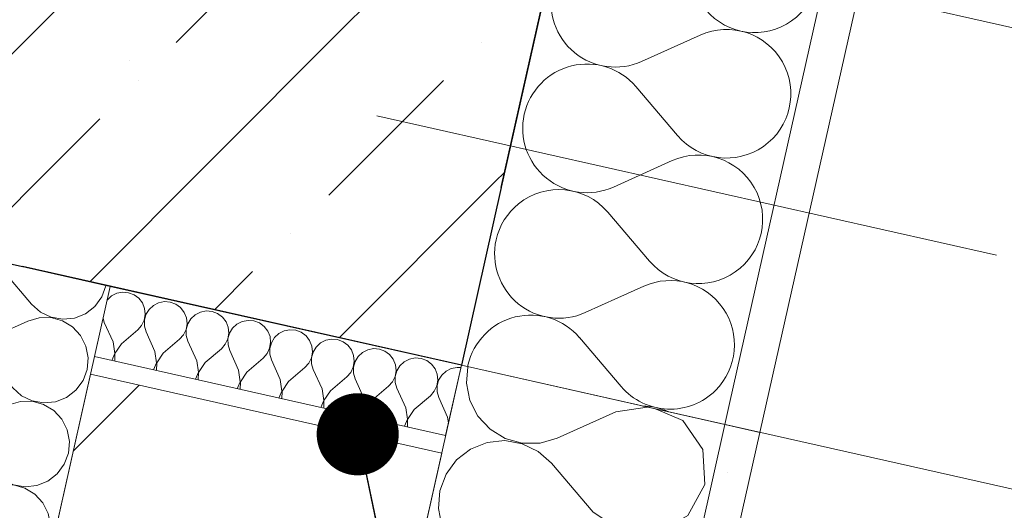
# Model space of a CAD drawing. Header units: millimetres. Extents: x -7213913 to -6985912, y 6023162 to 6205784.
# Tile 199 of 256: x -7184854 to -7184307, y 6173368 to 6173640. Entities that reach past the tile are written whole.
import ezdxf
from ezdxf.enums import TextEntityAlignment as Align

# ---------------------------------------------------------------- set-up
doc = ezdxf.new("R2010")
doc.units = ezdxf.units.MM
doc.header["$MEASUREMENT"] = 0
doc.linetypes.add('Штрихпунктирная', pattern=[670.277762, 352.777767, -176.388884, 0, -141.111112])
for name, color, linetype, lineweight in [('0_Ном._пера__1', 7, 'Continuous', 0), ('АР-Стены_внешние_.АР_Ном._пера__1', 7, 'Continuous', 0), ('АР-Стены_внешние_.АР_Ном._пера__120', 7, 'Continuous', 0), ('АР-Стены_внутренние_пилоны.АР_Ном._пера__1', 7, 'Continuous', 15), ('АР-Чертеж-Оси_Осевые размеры.АР_Ном._пера__120', 7, 'Continuous', 0), ('АР-Чертеж-Размеры.АР_Ном._пера__1', 7, 'Continuous', 0)]:
    doc.layers.add(name, color=color, linetype=linetype, lineweight=lineweight)
for name, color, linetype in [('АР-Стены_внешние_.АР', 7, 'Continuous'), ('АР-Стены_внутренние_пилоны.АР', 7, 'Continuous'), ('АР-Чертеж-Оси_Осевые размеры.АР', 7, 'Continuous')]:
    doc.layers.add(name, color=color, linetype=linetype)
doc.styles.add('РЎР“Р•РќР•Р\xa0Р\x98Р\xa0_РЎРўР\x98Р›Р¬_5', font='GOTHIC.TTF')
doc.dimstyles.new('СГЕНЕРИР_СТИЛЬ__8', dxfattribs={"dimtxt": 0.18, "dimasz": 91.2, "dimexe": 0.18, "dimexo": 0.0625, "dimgap": 0, "dimtad": 0, "dimtih": 1, "dimtoh": 1, "dimdec": 4, "dimzin": 0, "dimdsep": 46, "dimcen": 0.09, "dimadec": 0, "dimazin": 0, "dimtfac": 1, "dimtdec": 4, "dimtmove": 0, "dimatfit": 3, "dimldrblk": 'ARROWHEAD_11', "dimfxl": 1, "dimtolj": 1, "dimtzin": 0, "dimarcsym": 0})
pattern_1 = [(45, (-6566190.34, 6562677.8), (-84.852814, 84.852814), []), (45, (-6566232.77, 6562720.22), (-84.852814, 84.852814), [90, -30, 0, -30])]
pattern_2 = [(45, (-6566190.34, 6563027.8), (-111.369318, 111.369318), [0, -105, 0, -157.5]), (110, (-6565840.34, 6563027.8), (148.001588, 53.868173), [0, -77, 0, -133])]

# ---------------------------------------------------------------- blocks, each defined once
blk = doc.blocks.new('Стена_181_1', base_point=(-7187679.25, 6174266.15))
at = {"layer": 'АР-Стены_внутренние_пилоны.АР', "linetype": 'Continuous', "lineweight": 0, "true_color": 0x000000}
h = blk.add_hatch(dxfattribs=at)
h.set_pattern_fill('ЖЕЛЕЗОБЕТОН__PROJECT__0001', color=18, style=0, pattern_type=2)
h.set_pattern_definition(pattern_1)
h.paths.add_polyline_path([(-7187584.68, 6174116.79), (-7184852.74, 6173503.22), (-7184797.95, 6173747.14), (-7187529.9, 6174360.72)])
at = {"layer": 'АР-Стены_внутренние_пилоны.АР_Ном._пера__1', "color": 7, "linetype": 'Continuous', "lineweight": 30, "flags": 128}
blk.add_lwpolyline([(-7187584.68, 6174116.79), (-7184852.74, 6173503.22)], dxfattribs=at)
blk = doc.blocks.new('*X470', base_point=(-6566190.34, 6562677.79))
at = {"layer": 'АР-Стены_внешние_.АР_Ном._пера__1', "color": 7, "linetype": 'Continuous', "lineweight": 0}
for p, q in [((-7184521.87, 6173485.87), (-7184540.01, 6173477.71)), ((-7184519.96, 6173436.6), (-7184543.14, 6173463.77))]:
    blk.add_line(p, q, dxfattribs=at)
for centre, start, end in [((-7184554.66, 6173510.28), 128.8427, 167.3417), ((-7184554.66, 6173510.28), 167.3417, 294.2116), ((-7184570.31, 6173440.59), 40.4718, 167.3417), ((-7184570.31, 6173440.59), 167.3417, 168.5974), ((-7184492.79, 6173459.78), 220.4718, 314.9141), ((-7184508.44, 6173390.09), 65.3265, 89.3572)]:
    blk.add_arc(centre, 35.71, start, end, dxfattribs=at)
blk = doc.blocks.new('*X472', base_point=(-6566190.34, 6562677.79))
at = {"layer": 'АР-Стены_внешние_.АР_Ном._пера__1', "color": 7, "linetype": 'Continuous', "lineweight": 0}
for p, q in [((-7184476.13, 6173631.74), (-7184508.71, 6173617.09)), ((-7184488.66, 6173575.99), (-7184511.84, 6173603.16)), ((-7184491.79, 6173562.05), (-7184524.36, 6173547.4)), ((-7184504.31, 6173506.29), (-7184527.49, 6173533.46)), ((-7184507.44, 6173492.36), (-7184521.87, 6173485.87))]:
    blk.add_line(p, q, dxfattribs=at)
for centre, start, end in [((-7184445.83, 6173668.86), 220.4718, 114.2116), ((-7184523.35, 6173649.67), 167.3417, 294.2116), ((-7184461.49, 6173599.17), 220.4718, 114.2116), ((-7184539.01, 6173579.97), 40.4718, 167.3417), ((-7184539.01, 6173579.97), 167.3417, 294.2116), ((-7184477.14, 6173529.48), 220.4718, 114.2116), ((-7184554.66, 6173510.28), 40.4718, 128.8427), ((-7184492.79, 6173459.78), 314.9141, 114.2116)]:
    blk.add_arc(centre, 35.71, start, end, dxfattribs=at)
blk = doc.blocks.new('Стена_182_1', base_point=(-7184703.38, 6173597.79))
at = {"layer": 'АР-Стены_внешние_.АР', "linetype": 'Continuous', "lineweight": 0, "true_color": 0x000000}
h = blk.add_hatch(dxfattribs=at)
h.set_pattern_fill('ШТУКАТУРКА__ГИПС_01_0001', color=18, style=0, pattern_type=2)
h.set_pattern_definition(pattern_2)
h.paths.add_polyline_path([(-7183033.7, 6179777.07), (-7184459.85, 6173427.18), (-7184442.94, 6173411.18), (-7183014.18, 6179772.69)])
h = blk.add_hatch(dxfattribs=at)
h.set_pattern_fill('ЖЕЛЕЗОБЕТОН__PROJECT__0001', color=18, style=0, pattern_type=2)
h.set_pattern_definition(pattern_1)
h.paths.add_polyline_path([(-7184586.64, 6173547.17), (-7184797.95, 6173747.14), (-7184852.74, 6173503.22), (-7184608.81, 6173448.43)])
h = blk.add_hatch(dxfattribs=at)
h.set_pattern_fill('ЖЕЛЕЗОБЕТОН__PROJECT__0001', color=18, style=0, pattern_type=2)
h.set_pattern_definition(pattern_1)
h.paths.add_polyline_path([(-7184797.95, 6173747.14), (-7184586.64, 6173547.17), (-7184554.03, 6173692.36)])
h = blk.add_hatch(dxfattribs=at)
h.set_pattern_fill('ШТУКАТУРКА__ГИПС_01_0001', color=18, style=0, pattern_type=2)
h.set_pattern_definition(pattern_2)
h.paths.add_polyline_path([(-7184459.85, 6173427.18), (-7184462.46, 6173415.56), (-7184442.94, 6173411.18)])
at = {"layer": 'АР-Стены_внешние_.АР_Ном._пера__1', "color": 7, "linetype": 'Continuous', "lineweight": 0}
blk.add_line((-7184459.85, 6173427.18), (-7183066.57, 6179630.72), dxfattribs=at)
at = {"layer": 'АР-Стены_внешние_.АР_Ном._пера__1', "color": 7, "linetype": 'Continuous', "lineweight": 30}
blk.add_line((-7184586.64, 6173547.17), (-7184554.03, 6173692.36), dxfattribs=at)
at = {"layer": 'АР-Стены_внешние_.АР_Ном._пера__1', "color": 7, "linetype": 'Continuous', "lineweight": 0, "flags": 128}
blk.add_lwpolyline([(-7184442.94, 6173411.18), (-7183009.8, 6179792.2)], dxfattribs=at)
at = {"layer": 'АР-Стены_внутренние_пилоны.АР_Ном._пера__1', "color": 7, "linetype": 'Continuous', "lineweight": 30}
blk.add_line((-7184586.64, 6173547.17), (-7184608.81, 6173448.43), dxfattribs=at)
at = {"layer": 'АР-Стены_внутренние_пилоны.АР_Ном._пера__1', "color": 7, "linetype": 'Continuous', "lineweight": 0}
blk.add_line((-7184459.85, 6173427.18), (-7184462.46, 6173415.56), dxfattribs=at)
at = {"layer": 'АР-Стены_внутренние_пилоны.АР_Ном._пера__1', "color": 7, "linetype": 'Continuous', "lineweight": 30, "flags": 128}
blk.add_lwpolyline([(-7184608.81, 6173448.43), (-7184852.74, 6173503.22)], dxfattribs=at)
at = {"layer": 'АР-Стены_внутренние_пилоны.АР_Ном._пера__1', "color": 7, "linetype": 'Continuous', "lineweight": 0, "flags": 128}
for points in [[(-7184462.46, 6173415.56), (-7184608.81, 6173448.43)], [(-7184442.94, 6173411.18), (-7184462.46, 6173415.56)]]:
    blk.add_lwpolyline(points, dxfattribs=at)
at = {"layer": 'АР-Стены_внешние_.АР', "color": 7, "lineweight": 0}
for name in ['*X472', '*X470']:
    blk.add_blockref(name, (-6566190.34, 6562677.79), dxfattribs=at)
blk = doc.blocks.new('Стена_370_1', base_point=(-7184891.6, 6173102))
at = {"layer": 'АР-Стены_внешние_.АР', "linetype": 'Continuous', "lineweight": 0, "true_color": 0x000000}
h = blk.add_hatch(dxfattribs=at)
h.set_pattern_fill('БЛОКИ_БЕТОННЫЕ_ЭФФЕКТИВН_78', color=18, style=0, pattern_type=2)
h.set_pattern_definition([(45, (-6566190.34, 6562677.8), (-127.279217, 127.279217), [])])
h.paths.add_polyline_path([(-7184674.55, 6173155.74), (-7184619.77, 6173399.65), (-7184814.91, 6173443.48), (-7184869.69, 6173199.57)])
at = {"layer": 'АР-Стены_внешние_.АР_Ном._пера__1', "color": 7, "linetype": 'Continuous', "lineweight": 15, "flags": 128}
for points in [[(-7184814.91, 6173443.48), (-7184869.69, 6173199.57)], [(-7184619.77, 6173399.65), (-7184814.91, 6173443.48)], [(-7184674.55, 6173155.74), (-7184619.77, 6173399.65)]]:
    blk.add_lwpolyline(points, dxfattribs=at)
blk = doc.blocks.new('*X767', base_point=(-6566190.34, 6562677.79))
at = {"layer": 'АР-Стены_внешние_.АР_Ном._пера__1', "color": 7, "linetype": 'Continuous', "lineweight": 0}
for p, q in [((-7184605.22, 6173447.63), (-7184605.97, 6173438.6)), ((-7184605.97, 6173438.6), (-7184604.07, 6173428.93)), ((-7184604.07, 6173428.93), (-7184599.6, 6173420.15)), ((-7184505.54, 6173425.24), (-7184523.09, 6173422.66)), ((-7184485.86, 6173417.76), (-7184500.63, 6173424.14)), ((-7184599.6, 6173420.15), (-7184592.89, 6173412.92)), ((-7184523.09, 6173422.66), (-7184555.66, 6173408.02)), ((-7184592.89, 6173412.92), (-7184584.47, 6173407.8)), ((-7184474.69, 6173401.75), (-7184485.86, 6173417.76)), ((-7184584.47, 6173407.8), (-7184574.98, 6173405.18)), ((-7184565.12, 6173405.25), (-7184555.66, 6173408.02)), ((-7184603.69, 6173401.9), (-7184611.49, 6173395.87)), ((-7184594.55, 6173405.56), (-7184603.69, 6173401.9)), ((-7184584.75, 6173406.59), (-7184594.55, 6173405.56)), ((-7184575.04, 6173404.9), (-7184584.75, 6173406.59)), ((-7184566.16, 6173400.62), (-7184575.04, 6173404.9)), ((-7184574.98, 6173405.18), (-7184565.12, 6173405.25)), ((-7184473.6, 6173382.26), (-7184474.69, 6173401.75)), ((-7184558.79, 6173394.08), (-7184566.16, 6173400.62)), ((-7184611.49, 6173395.87), (-7184617.34, 6173387.95)), ((-7184535.61, 6173366.91), (-7184558.79, 6173394.08)), ((-7184617.34, 6173387.95), (-7184620.81, 6173378.72)), ((-7184482.92, 6173365.11), (-7184473.6, 6173382.26)), ((-7184620.81, 6173378.72), (-7184621.62, 6173368.9)), ((-7184621.62, 6173368.9), (-7184619.72, 6173359.23)), ((-7184535.61, 6173366.91), (-7184519.37, 6173356.09)), ((-7184499.86, 6173355.42), (-7184482.92, 6173365.11)), ((-7184619.72, 6173359.23), (-7184615.25, 6173350.45)), ((-7184538.74, 6173352.97), (-7184571.32, 6173338.32)), ((-7184519.43, 6173355.81), (-7184538.74, 6173352.97)), ((-7184501.51, 6173348.07), (-7184519.43, 6173355.81)), ((-7184519.37, 6173356.09), (-7184499.86, 6173355.42)), ((-7184615.25, 6173350.45), (-7184608.55, 6173343.23)), ((-7184490.34, 6173332.06), (-7184501.51, 6173348.07)), ((-7184608.55, 6173343.23), (-7184600.13, 6173338.11)), ((-7184600.4, 6173336.9), (-7184610.2, 6173335.87)), ((-7184590.69, 6173335.21), (-7184600.4, 6173336.9)), ((-7184600.13, 6173338.11), (-7184590.63, 6173335.49)), ((-7184580.78, 6173335.56), (-7184571.32, 6173338.32)), ((-7184619.35, 6173332.21), (-7184627.14, 6173326.18)), ((-7184610.2, 6173335.87), (-7184619.35, 6173332.21)), ((-7184581.82, 6173330.93), (-7184590.69, 6173335.21)), ((-7184590.63, 6173335.49), (-7184580.78, 6173335.56)), ((-7184574.45, 6173324.39), (-7184581.82, 6173330.93)), ((-7184489.25, 6173312.57), (-7184490.34, 6173332.06)), ((-7184627.14, 6173326.18), (-7184633, 6173318.26)), ((-7184551.27, 6173297.22), (-7184574.45, 6173324.39)), ((-7184633, 6173318.26), (-7184636.46, 6173309.03)), ((-7184636.46, 6173309.03), (-7184637.27, 6173299.21)), ((-7184498.57, 6173295.42), (-7184489.25, 6173312.57)), ((-7184637.27, 6173299.21), (-7184635.37, 6173289.54)), ((-7184551.27, 6173297.22), (-7184535.02, 6173286.4)), ((-7184515.51, 6173285.73), (-7184498.57, 6173295.42)), ((-7184635.37, 6173289.54), (-7184630.9, 6173280.76)), ((-7184554.4, 6173283.28), (-7184586.97, 6173268.63)), ((-7184535.08, 6173286.11), (-7184554.4, 6173283.28)), ((-7184517.17, 6173278.37), (-7184535.08, 6173286.11)), ((-7184535.02, 6173286.4), (-7184515.51, 6173285.73)), ((-7184630.9, 6173280.76), (-7184624.2, 6173273.54)), ((-7184505.99, 6173262.37), (-7184517.17, 6173278.37)), ((-7184624.2, 6173273.54), (-7184615.78, 6173268.42)), ((-7184625.85, 6173266.18), (-7184635, 6173262.51)), ((-7184616.05, 6173267.21), (-7184625.85, 6173266.18)), ((-7184606.34, 6173265.51), (-7184616.05, 6173267.21)), ((-7184615.78, 6173268.42), (-7184606.28, 6173265.8)), ((-7184597.47, 6173261.24), (-7184606.34, 6173265.51)), ((-7184606.28, 6173265.8), (-7184596.43, 6173265.87)), ((-7184596.43, 6173265.87), (-7184586.97, 6173268.63)), ((-7184635, 6173262.51), (-7184642.8, 6173256.49)), ((-7184590.1, 6173254.69), (-7184597.47, 6173261.24)), ((-7184504.9, 6173242.88), (-7184505.99, 6173262.37)), ((-7184642.8, 6173256.49), (-7184648.65, 6173248.56)), ((-7184566.92, 6173227.52), (-7184590.1, 6173254.69)), ((-7184648.65, 6173248.56), (-7184652.11, 6173239.34)), ((-7184652.11, 6173239.34), (-7184652.93, 6173229.52)), ((-7184514.22, 6173225.73), (-7184504.9, 6173242.88)), ((-7184652.93, 6173229.52), (-7184651.02, 6173219.85)), ((-7184566.92, 6173227.52), (-7184550.67, 6173216.7)), ((-7184531.17, 6173216.04), (-7184514.22, 6173225.73)), ((-7184651.02, 6173219.85), (-7184646.55, 6173211.07)), ((-7184550.74, 6173216.42), (-7184570.05, 6173213.59)), ((-7184532.82, 6173208.68), (-7184550.74, 6173216.42)), ((-7184550.67, 6173216.7), (-7184531.17, 6173216.04)), ((-7184646.55, 6173211.07), (-7184639.85, 6173203.84)), ((-7184570.05, 6173213.59), (-7184602.62, 6173198.94)), ((-7184521.65, 6173192.68), (-7184532.82, 6173208.68)), ((-7184639.85, 6173203.84), (-7184631.43, 6173198.73)), ((-7184641.5, 6173196.49), (-7184650.65, 6173192.82)), ((-7184631.7, 6173197.51), (-7184641.5, 6173196.49)), ((-7184622, 6173195.82), (-7184631.7, 6173197.51)), ((-7184631.43, 6173198.73), (-7184621.93, 6173196.1)), ((-7184613.12, 6173191.54), (-7184622, 6173195.82)), ((-7184621.93, 6173196.1), (-7184612.08, 6173196.18)), ((-7184612.08, 6173196.18), (-7184602.62, 6173198.94)), ((-7184650.65, 6173192.82), (-7184658.45, 6173186.8)), ((-7184605.75, 6173185), (-7184613.12, 6173191.54)), ((-7184520.56, 6173173.19), (-7184521.65, 6173192.68)), ((-7184658.45, 6173186.8), (-7184664.3, 6173178.87)), ((-7184582.57, 6173157.83), (-7184605.75, 6173185)), ((-7184664.3, 6173178.87), (-7184667.77, 6173169.65)), ((-7184529.87, 6173156.04), (-7184520.56, 6173173.19)), ((-7184667.77, 6173169.65), (-7184668.58, 6173159.83)), ((-7184668.58, 6173159.83), (-7184667.46, 6173154.15)), ((-7184582.57, 6173157.83), (-7184566.33, 6173147.01)), ((-7184546.82, 6173146.35), (-7184529.87, 6173156.04)), ((-7184566.39, 6173146.73), (-7184585.7, 6173143.89)), ((-7184548.47, 6173138.99), (-7184566.39, 6173146.73)), ((-7184566.33, 6173147.01), (-7184546.82, 6173146.35)), ((-7184585.7, 6173143.89), (-7184597.72, 6173138.49)), ((-7184538.9, 6173125.28), (-7184548.47, 6173138.99))]:
    blk.add_line(p, q, dxfattribs=at)
blk = doc.blocks.new('Стена_371_1', base_point=(-7184601.37, 6173139.31))
at = {"layer": 'АР-Стены_внешние_.АР', "linetype": 'Continuous', "lineweight": 0, "true_color": 0x000000}
h = blk.add_hatch(dxfattribs=at)
h.set_pattern_fill('ШТУКАТУРКА__ГИПС_01_0001', color=18, style=0, pattern_type=2)
h.set_pattern_definition(pattern_2)
h.paths.add_polyline_path([(-7184508.68, 6173118.49), (-7184442.94, 6173411.18), (-7184462.46, 6173415.57), (-7184528.2, 6173122.87)])
at = {"layer": 'АР-Стены_внешние_.АР_Ном._пера__1', "color": 7, "linetype": 'Continuous', "lineweight": 0}
blk.add_line((-7184528.2, 6173122.87), (-7184462.46, 6173415.57), dxfattribs=at)
at = {"layer": 'АР-Стены_внешние_.АР_Ном._пера__1', "color": 7, "linetype": 'Continuous', "lineweight": 0, "flags": 128}
for points in [[(-7184608.81, 6173448.44), (-7184674.55, 6173155.74)], [(-7184462.46, 6173415.57), (-7184608.81, 6173448.44)], [(-7184442.94, 6173411.18), (-7184462.46, 6173415.57)], [(-7184508.68, 6173118.49), (-7184442.94, 6173411.18)], [(-7184528.2, 6173122.87), (-7184674.55, 6173155.74)], [(-7184508.68, 6173118.49), (-7184528.2, 6173122.87)]]:
    blk.add_lwpolyline(points, dxfattribs=at)
at = {"layer": 'АР-Стены_внешние_.АР', "color": 7, "lineweight": 0}
blk.add_blockref('*X767', (-6566190.34, 6562677.79), dxfattribs=at)
blk = doc.blocks.new('*X775', base_point=(-6566190.34, 6562677.79))
at = {"layer": 'АР-Стены_внешние_.АР_Ном._пера__1', "color": 7, "linetype": 'Continuous', "lineweight": 0}
for p, q in [((-7184805.62, 6173484.67), (-7184805.68, 6173484.58)), ((-7184803.22, 6173486.9), (-7184805.62, 6173484.67)), ((-7184800.29, 6173488.39), (-7184803.22, 6173486.9)), ((-7184797.07, 6173489.02), (-7184800.29, 6173488.39)), ((-7184793.79, 6173488.75), (-7184797.07, 6173489.02)), ((-7184790.72, 6173487.6), (-7184793.79, 6173488.75)), ((-7184788.08, 6173485.65), (-7184790.72, 6173487.6)), ((-7184786.07, 6173483.05), (-7184788.08, 6173485.65)), ((-7184773.83, 6173483.81), (-7184777.06, 6173483.17)), ((-7184770.56, 6173483.54), (-7184773.83, 6173483.81)), ((-7184784.84, 6173480), (-7184786.07, 6173483.05)), ((-7184784.5, 6173476.73), (-7184784.84, 6173480)), ((-7184782.39, 6173479.45), (-7184784.1, 6173476.64)), ((-7184779.98, 6173481.68), (-7184782.39, 6173479.45)), ((-7184777.06, 6173483.17), (-7184779.98, 6173481.68)), ((-7184767.49, 6173482.38), (-7184770.56, 6173483.54)), ((-7184764.84, 6173480.43), (-7184767.49, 6173482.38)), ((-7184762.84, 6173477.83), (-7184764.84, 6173480.43)), ((-7184750.6, 6173478.59), (-7184753.83, 6173477.96)), ((-7184747.33, 6173478.32), (-7184750.6, 6173478.59)), ((-7184744.26, 6173477.17), (-7184747.33, 6173478.32)), ((-7184807.93, 6173474.55), (-7184807.26, 6173472.26)), ((-7184786.49, 6173470.54), (-7184785.07, 6173473.5)), ((-7184785.07, 6173473.5), (-7184784.5, 6173476.73)), ((-7184784.1, 6173476.64), (-7184784.97, 6173473.48)), ((-7184784.97, 6173473.48), (-7184784.95, 6173470.19)), ((-7184761.61, 6173474.78), (-7184762.84, 6173477.83)), ((-7184761.27, 6173471.52), (-7184761.61, 6173474.78)), ((-7184759.16, 6173474.23), (-7184760.87, 6173471.43)), ((-7184756.75, 6173476.47), (-7184759.16, 6173474.23)), ((-7184753.83, 6173477.96), (-7184756.75, 6173476.47)), ((-7184741.61, 6173475.21), (-7184744.26, 6173477.17)), ((-7184739.6, 6173472.62), (-7184741.61, 6173475.21)), ((-7184727.37, 6173473.37), (-7184730.6, 6173472.74)), ((-7184724.1, 6173473.1), (-7184727.37, 6173473.37)), ((-7184721.02, 6173471.95), (-7184724.1, 6173473.1)), ((-7184802.38, 6173461.4), (-7184807.26, 6173472.26)), ((-7184797.73, 6173460.35), (-7184788.67, 6173468.08)), ((-7184788.67, 6173468.08), (-7184786.49, 6173470.54)), ((-7184784.95, 6173470.19), (-7184784.03, 6173467.04)), ((-7184763.26, 6173465.32), (-7184761.84, 6173468.28)), ((-7184761.84, 6173468.28), (-7184761.27, 6173471.52)), ((-7184760.87, 6173471.43), (-7184761.74, 6173468.26)), ((-7184761.74, 6173468.26), (-7184761.72, 6173464.97)), ((-7184738.38, 6173469.57), (-7184739.6, 6173472.62)), ((-7184738.04, 6173466.3), (-7184738.38, 6173469.57)), ((-7184735.93, 6173469.02), (-7184737.64, 6173466.21)), ((-7184733.52, 6173471.25), (-7184735.93, 6173469.02)), ((-7184730.6, 6173472.74), (-7184733.52, 6173471.25)), ((-7184718.38, 6173470), (-7184721.02, 6173471.95)), ((-7184716.37, 6173467.4), (-7184718.38, 6173470)), ((-7184715.15, 6173464.35), (-7184716.37, 6173467.4)), ((-7184707.36, 6173467.52), (-7184710.29, 6173466.03)), ((-7184704.14, 6173468.16), (-7184707.36, 6173467.52)), ((-7184700.87, 6173467.89), (-7184704.14, 6173468.16)), ((-7184697.79, 6173466.73), (-7184700.87, 6173467.89)), ((-7184779.14, 6173456.18), (-7184784.03, 6173467.04)), ((-7184774.5, 6173455.14), (-7184765.44, 6173462.87)), ((-7184765.44, 6173462.87), (-7184763.26, 6173465.32)), ((-7184761.72, 6173464.97), (-7184760.8, 6173461.82)), ((-7184740.03, 6173460.11), (-7184738.6, 6173463.06)), ((-7184738.6, 6173463.06), (-7184738.04, 6173466.3)), ((-7184737.64, 6173466.21), (-7184738.51, 6173463.04)), ((-7184738.51, 6173463.04), (-7184738.49, 6173459.76)), ((-7184714.81, 6173461.08), (-7184715.15, 6173464.35)), ((-7184712.7, 6173463.8), (-7184714.41, 6173460.99)), ((-7184710.29, 6173466.03), (-7184712.7, 6173463.8)), ((-7184695.15, 6173464.78), (-7184697.79, 6173466.73)), ((-7184693.14, 6173462.18), (-7184695.15, 6173464.78)), ((-7184691.92, 6173459.13), (-7184693.14, 6173462.18)), ((-7184684.13, 6173462.31), (-7184687.06, 6173460.82)), ((-7184680.91, 6173462.94), (-7184684.13, 6173462.31)), ((-7184677.64, 6173462.67), (-7184680.91, 6173462.94)), ((-7184674.56, 6173461.52), (-7184677.64, 6173462.67)), ((-7184801.43, 6173454.96), (-7184802.38, 6173461.4)), ((-7184797.73, 6173460.35), (-7184801.34, 6173454.94)), ((-7184755.91, 6173450.96), (-7184760.8, 6173461.82)), ((-7184751.27, 6173449.92), (-7184742.21, 6173457.65)), ((-7184742.21, 6173457.65), (-7184740.03, 6173460.11)), ((-7184738.49, 6173459.76), (-7184737.56, 6173456.61)), ((-7184732.68, 6173445.75), (-7184737.56, 6173456.61)), ((-7184716.8, 6173454.89), (-7184715.37, 6173457.85)), ((-7184715.37, 6173457.85), (-7184714.81, 6173461.08)), ((-7184714.41, 6173460.99), (-7184715.28, 6173457.83)), ((-7184715.28, 6173457.83), (-7184715.25, 6173454.54)), ((-7184691.58, 6173455.87), (-7184691.92, 6173459.13)), ((-7184689.47, 6173458.58), (-7184691.17, 6173455.78)), ((-7184687.06, 6173460.82), (-7184689.47, 6173458.58)), ((-7184671.92, 6173459.56), (-7184674.56, 6173461.52)), ((-7184669.91, 6173456.97), (-7184671.92, 6173459.56)), ((-7184668.69, 6173453.92), (-7184669.91, 6173456.97)), ((-7184660.9, 6173457.09), (-7184663.83, 6173455.6)), ((-7184657.68, 6173457.72), (-7184660.9, 6173457.09)), ((-7184654.41, 6173457.45), (-7184657.68, 6173457.72)), ((-7184651.33, 6173456.3), (-7184654.41, 6173457.45)), ((-7184803.11, 6173451.07), (-7184801.43, 6173454.96)), ((-7184801.34, 6173454.94), (-7184801.48, 6173450.7)), ((-7184778.2, 6173449.74), (-7184779.14, 6173456.18)), ((-7184774.5, 6173455.14), (-7184778.1, 6173449.72)), ((-7184754.97, 6173444.53), (-7184755.91, 6173450.96)), ((-7184728.04, 6173444.7), (-7184718.98, 6173452.43)), ((-7184718.98, 6173452.43), (-7184716.8, 6173454.89)), ((-7184715.25, 6173454.54), (-7184714.33, 6173451.39)), ((-7184709.45, 6173440.53), (-7184714.33, 6173451.39)), ((-7184693.57, 6173449.67), (-7184692.14, 6173452.63)), ((-7184692.14, 6173452.63), (-7184691.58, 6173455.87)), ((-7184691.17, 6173455.78), (-7184692.05, 6173452.61)), ((-7184692.05, 6173452.61), (-7184692.02, 6173449.33)), ((-7184668.35, 6173450.65), (-7184668.69, 6173453.92)), ((-7184666.24, 6173453.37), (-7184667.94, 6173450.56)), ((-7184663.83, 6173455.6), (-7184666.24, 6173453.37)), ((-7184648.69, 6173454.35), (-7184651.33, 6173456.3)), ((-7184646.68, 6173451.75), (-7184648.69, 6173454.35)), ((-7184645.46, 6173448.7), (-7184646.68, 6173451.75)), ((-7184637.67, 6173451.87), (-7184640.6, 6173450.38)), ((-7184634.45, 6173452.51), (-7184637.67, 6173451.87)), ((-7184631.18, 6173452.24), (-7184634.45, 6173452.51)), ((-7184628.1, 6173451.08), (-7184631.18, 6173452.24)), ((-7184625.46, 6173449.13), (-7184628.1, 6173451.08)), ((-7184779.88, 6173445.85), (-7184778.2, 6173449.74)), ((-7184778.1, 6173449.72), (-7184778.25, 6173445.49)), ((-7184751.27, 6173449.92), (-7184754.87, 6173444.51)), ((-7184731.74, 6173439.31), (-7184732.68, 6173445.75)), ((-7184704.8, 6173439.49), (-7184695.75, 6173447.22)), ((-7184695.75, 6173447.22), (-7184693.57, 6173449.67)), ((-7184692.02, 6173449.33), (-7184691.1, 6173446.17)), ((-7184686.22, 6173435.32), (-7184691.1, 6173446.17)), ((-7184670.34, 6173444.46), (-7184668.91, 6173447.41)), ((-7184668.91, 6173447.41), (-7184668.35, 6173450.65)), ((-7184667.94, 6173450.56), (-7184668.82, 6173447.39)), ((-7184668.82, 6173447.39), (-7184668.79, 6173444.11)), ((-7184645.12, 6173445.43), (-7184645.46, 6173448.7)), ((-7184643.01, 6173448.15), (-7184644.71, 6173445.34)), ((-7184640.6, 6173450.38), (-7184643.01, 6173448.15)), ((-7184623.45, 6173446.53), (-7184625.46, 6173449.13)), ((-7184622.23, 6173443.48), (-7184623.45, 6173446.53)), ((-7184614.44, 6173446.66), (-7184617.37, 6173445.17)), ((-7184611.22, 6173447.29), (-7184614.44, 6173446.66)), ((-7184609.11, 6173447.12), (-7184611.22, 6173447.29)), ((-7184756.65, 6173440.64), (-7184754.97, 6173444.53)), ((-7184754.87, 6173444.51), (-7184755.02, 6173440.27)), ((-7184728.04, 6173444.7), (-7184731.64, 6173439.29)), ((-7184708.51, 6173434.09), (-7184709.45, 6173440.53)), ((-7184681.57, 6173434.27), (-7184672.52, 6173442)), ((-7184672.52, 6173442), (-7184670.34, 6173444.46)), ((-7184668.79, 6173444.11), (-7184667.87, 6173440.96)), ((-7184662.99, 6173430.1), (-7184667.87, 6173440.96)), ((-7184647.11, 6173439.24), (-7184645.68, 6173442.2)), ((-7184645.68, 6173442.2), (-7184645.12, 6173445.43)), ((-7184644.71, 6173445.34), (-7184645.59, 6173442.18)), ((-7184645.59, 6173442.18), (-7184645.56, 6173438.89)), ((-7184622.45, 6173436.98), (-7184621.89, 6173440.22)), ((-7184621.48, 6173440.13), (-7184622.36, 6173436.96)), ((-7184621.89, 6173440.22), (-7184622.23, 6173443.48)), ((-7184619.78, 6173442.93), (-7184621.48, 6173440.13)), ((-7184617.37, 6173445.17), (-7184619.78, 6173442.93)), ((-7184733.42, 6173435.42), (-7184731.74, 6173439.31)), ((-7184731.64, 6173439.29), (-7184731.79, 6173435.05)), ((-7184704.8, 6173439.49), (-7184708.41, 6173434.07)), ((-7184685.27, 6173428.88), (-7184686.22, 6173435.32)), ((-7184658.34, 6173429.06), (-7184649.29, 6173436.78)), ((-7184649.29, 6173436.78), (-7184647.11, 6173439.24)), ((-7184645.56, 6173438.89), (-7184644.64, 6173435.74)), ((-7184639.76, 6173424.88), (-7184644.64, 6173435.74)), ((-7184623.88, 6173434.02), (-7184622.45, 6173436.98)), ((-7184622.36, 6173436.96), (-7184622.33, 6173433.68)), ((-7184710.19, 6173430.2), (-7184708.51, 6173434.09)), ((-7184708.41, 6173434.07), (-7184708.56, 6173429.84)), ((-7184681.57, 6173434.27), (-7184685.18, 6173428.86)), ((-7184662.04, 6173423.66), (-7184662.99, 6173430.1)), ((-7184658.34, 6173429.06), (-7184661.95, 6173423.64)), ((-7184635.11, 6173423.84), (-7184626.06, 6173431.57)), ((-7184626.06, 6173431.57), (-7184623.88, 6173434.02)), ((-7184622.33, 6173433.68), (-7184621.41, 6173430.52)), ((-7184616.53, 6173419.67), (-7184621.41, 6173430.52)), ((-7184686.96, 6173424.99), (-7184685.27, 6173428.88)), ((-7184685.18, 6173428.86), (-7184685.32, 6173424.62)), ((-7184663.72, 6173419.77), (-7184662.04, 6173423.66)), ((-7184661.95, 6173423.64), (-7184662.09, 6173419.4)), ((-7184638.81, 6173418.44), (-7184639.76, 6173424.88)), ((-7184635.11, 6173423.84), (-7184638.72, 6173418.42)), ((-7184640.49, 6173414.55), (-7184638.81, 6173418.44)), ((-7184638.72, 6173418.42), (-7184638.86, 6173414.19)), ((-7184616.03, 6173416.29), (-7184616.53, 6173419.67))]:
    blk.add_line(p, q, dxfattribs=at)
blk = doc.blocks.new('Штриховка_4_1', base_point=(-6566190.34, 6562677.79))
at = {"layer": 'АР-Стены_внешние_.АР_Ном._пера__1', "color": 7, "linetype": 'Continuous', "lineweight": 0, "flags": 128}
blk.add_lwpolyline([(-7184608.81, 6173448.44), (-7184803.95, 6173492.25), (-7184812.72, 6173453.23), (-7184617.58, 6173409.41)], close=True, dxfattribs=at)
at = {"layer": 'АР-Стены_внешние_.АР_Ном._пера__1', "color": 7, "linetype": 'Continuous', "lineweight": 0}
blk.add_blockref('*X775', (-6566190.34, 6562677.79), dxfattribs=at)
blk = doc.blocks.new('*X795', base_point=(-6566190.34, 6562677.79))
at = {"layer": '0_Ном._пера__1', "color": 7, "linetype": 'Continuous', "lineweight": 0}
for p, q in [((-7184886.96, 6173508.07), (-7184898.26, 6173501.61)), ((-7184873.96, 6173507.63), (-7184886.96, 6173508.07)), ((-7184874.68, 6173508.15), (-7184873.92, 6173507.82)), ((-7184863.13, 6173500.41), (-7184873.96, 6173507.63)), ((-7184873.92, 6173507.82), (-7184873.49, 6173507.88)), ((-7184898.26, 6173501.61), (-7184904.47, 6173490.18)), ((-7184863.13, 6173500.41), (-7184847.67, 6173482.3)), ((-7184904.47, 6173490.18), (-7184903.74, 6173477.19)), ((-7184808.64, 6173486.39), (-7184806.33, 6173492.54)), ((-7184806.33, 6173492.54), (-7184806.31, 6173492.79)), ((-7184812.54, 6173481.1), (-7184808.64, 6173486.39)), ((-7184847.67, 6173482.3), (-7184842.76, 6173477.94)), ((-7184817.74, 6173477.09), (-7184812.54, 6173481.1)), ((-7184903.74, 6173477.19), (-7184896.3, 6173466.52)), ((-7184871.48, 6173463.25), (-7184849.76, 6173473.01)), ((-7184843.45, 6173474.85), (-7184849.76, 6173473.01)), ((-7184836.89, 6173474.9), (-7184843.45, 6173474.85)), ((-7184842.76, 6173477.94), (-7184836.84, 6173475.09)), ((-7184830.55, 6173473.15), (-7184836.89, 6173474.9)), ((-7184836.84, 6173475.09), (-7184830.37, 6173473.96)), ((-7184824.94, 6173469.74), (-7184830.55, 6173473.15)), ((-7184830.37, 6173473.96), (-7184823.84, 6173474.64)), ((-7184823.84, 6173474.64), (-7184817.74, 6173477.09)), ((-7184820.47, 6173464.92), (-7184824.94, 6173469.74)), ((-7184896.3, 6173466.52), (-7184884.35, 6173461.35)), ((-7184884.35, 6173461.35), (-7184871.48, 6173463.25)), ((-7184817.49, 6173459.07), (-7184820.47, 6173464.92)), ((-7184897.4, 6173461.61), (-7184908.69, 6173455.15)), ((-7184884.39, 6173461.17), (-7184897.4, 6173461.61)), ((-7184873.56, 6173453.95), (-7184884.39, 6173461.17)), ((-7184816.22, 6173452.62), (-7184817.49, 6173459.07)), ((-7184908.69, 6173455.15), (-7184914.91, 6173443.72)), ((-7184873.56, 6173453.95), (-7184858.11, 6173435.84)), ((-7184816.77, 6173446.08), (-7184816.22, 6173452.62)), ((-7184819.07, 6173439.93), (-7184816.77, 6173446.08)), ((-7184914.91, 6173443.72), (-7184914.18, 6173430.72)), ((-7184858.11, 6173435.84), (-7184853.2, 6173431.48)), ((-7184828.18, 6173430.63), (-7184822.98, 6173434.64)), ((-7184822.98, 6173434.64), (-7184819.07, 6173439.93)), ((-7184914.18, 6173430.72), (-7184906.73, 6173420.05)), ((-7184853.2, 6173431.48), (-7184847.28, 6173428.63)), ((-7184834.27, 6173428.18), (-7184828.18, 6173430.63)), ((-7184881.91, 6173416.78), (-7184860.2, 6173426.55)), ((-7184853.89, 6173428.39), (-7184860.2, 6173426.55)), ((-7184847.32, 6173428.44), (-7184853.89, 6173428.39)), ((-7184840.99, 6173426.69), (-7184847.32, 6173428.44)), ((-7184847.28, 6173428.63), (-7184840.81, 6173427.5)), ((-7184835.37, 6173423.28), (-7184840.99, 6173426.69)), ((-7184840.81, 6173427.5), (-7184834.27, 6173428.18)), ((-7184906.73, 6173420.05), (-7184894.79, 6173414.89)), ((-7184830.91, 6173418.46), (-7184835.37, 6173423.28)), ((-7184827.93, 6173412.61), (-7184830.91, 6173418.46)), ((-7184907.83, 6173415.15), (-7184919.13, 6173408.69)), ((-7184894.83, 6173414.71), (-7184907.83, 6173415.15)), ((-7184884, 6173407.49), (-7184894.83, 6173414.71)), ((-7184894.79, 6173414.89), (-7184881.91, 6173416.78)), ((-7184919.13, 6173408.69), (-7184925.34, 6173397.25)), ((-7184884, 6173407.49), (-7184868.54, 6173389.38)), ((-7184826.66, 6173406.16), (-7184827.93, 6173412.61)), ((-7184827.2, 6173399.62), (-7184826.66, 6173406.16)), ((-7184925.34, 6173397.25), (-7184924.61, 6173384.26)), ((-7184829.51, 6173393.47), (-7184827.2, 6173399.62)), ((-7184833.41, 6173388.18), (-7184829.51, 6173393.47)), ((-7184868.54, 6173389.38), (-7184863.63, 6173385.02)), ((-7184838.61, 6173384.16), (-7184833.41, 6173388.18)), ((-7184924.61, 6173384.26), (-7184917.17, 6173373.59)), ((-7184892.35, 6173370.32), (-7184870.63, 6173380.09)), ((-7184864.32, 6173381.93), (-7184870.63, 6173380.09)), ((-7184857.76, 6173381.98), (-7184864.32, 6173381.93)), ((-7184863.63, 6173385.02), (-7184857.71, 6173382.16)), ((-7184851.42, 6173380.23), (-7184857.76, 6173381.98)), ((-7184857.71, 6173382.16), (-7184851.24, 6173381.04)), ((-7184845.81, 6173376.82), (-7184851.42, 6173380.23)), ((-7184851.24, 6173381.04), (-7184844.71, 6173381.72)), ((-7184844.71, 6173381.72), (-7184838.61, 6173384.16)), ((-7184841.34, 6173372), (-7184845.81, 6173376.82)), ((-7184917.17, 6173373.59), (-7184905.22, 6173368.43)), ((-7184905.22, 6173368.43), (-7184892.35, 6173370.32)), ((-7184838.36, 6173366.15), (-7184841.34, 6173372)), ((-7184918.27, 6173368.69), (-7184929.56, 6173362.23)), ((-7184905.26, 6173368.24), (-7184918.27, 6173368.69)), ((-7184894.43, 6173361.03), (-7184905.26, 6173368.24)), ((-7184837.09, 6173359.7), (-7184838.36, 6173366.15)), ((-7184929.56, 6173362.23), (-7184935.78, 6173350.79)), ((-7184894.43, 6173361.03), (-7184878.98, 6173342.92)), ((-7184837.63, 6173353.15), (-7184837.09, 6173359.7)), ((-7184839.94, 6173347), (-7184837.63, 6173353.15)), ((-7184935.78, 6173350.79), (-7184935.05, 6173337.8)), ((-7184843.85, 6173341.72), (-7184839.94, 6173347)), ((-7184878.98, 6173342.92), (-7184874.07, 6173338.56)), ((-7184849.05, 6173337.7), (-7184843.85, 6173341.72)), ((-7184935.05, 6173337.8), (-7184927.6, 6173327.13)), ((-7184874.07, 6173338.56), (-7184868.15, 6173335.7)), ((-7184855.14, 6173335.26), (-7184849.05, 6173337.7)), ((-7184902.78, 6173323.86), (-7184881.07, 6173333.62)), ((-7184874.76, 6173335.47), (-7184881.07, 6173333.62)), ((-7184868.19, 6173335.52), (-7184874.76, 6173335.47)), ((-7184861.86, 6173333.77), (-7184868.19, 6173335.52)), ((-7184868.15, 6173335.7), (-7184861.68, 6173334.58)), ((-7184856.24, 6173330.35), (-7184861.86, 6173333.77)), ((-7184861.68, 6173334.58), (-7184855.14, 6173335.26)), ((-7184927.6, 6173327.13), (-7184915.65, 6173321.97)), ((-7184851.78, 6173325.54), (-7184856.24, 6173330.35)), ((-7184848.8, 6173319.68), (-7184851.78, 6173325.54)), ((-7184928.7, 6173322.23), (-7184937.38, 6173317.26)), ((-7184915.7, 6173321.78), (-7184928.7, 6173322.23)), ((-7184904.87, 6173314.57), (-7184915.7, 6173321.78)), ((-7184915.65, 6173321.97), (-7184902.78, 6173323.86)), ((-7184847.53, 6173313.24), (-7184848.8, 6173319.68)), ((-7184904.87, 6173314.57), (-7184900, 6173308.87)), ((-7184848.07, 6173306.69), (-7184847.53, 6173313.24)), ((-7184850.38, 6173300.54), (-7184848.07, 6173306.69)), ((-7184852.17, 6173298.12), (-7184850.38, 6173300.54))]:
    blk.add_line(p, q, dxfattribs=at)
blk = doc.blocks.new('Стена_377_1', base_point=(-7184901.52, 6173514.17))
at = {"layer": '0_Ном._пера__1', "color": 7, "linetype": 'Continuous', "lineweight": 0, "flags": 128}
for points in [[(-7184901.52, 6173514.17), (-7184945.34, 6173319.05)], [(-7184901.52, 6173514.17), (-7184803.95, 6173492.26)], [(-7184847.78, 6173297.14), (-7184803.95, 6173492.26)]]:
    blk.add_lwpolyline(points, dxfattribs=at)
at = {"color": 7, "lineweight": 0}
blk.add_blockref('*X795', (-6566190.34, 6562677.79), dxfattribs=at)
blk = doc.blocks.new('ARROWHEAD_11')
at = {"color": 0, "linetype": 'Continuous', "lineweight": 0}
blk.add_line((0, 0), (-1, 0), dxfattribs=at)
at = {"color": 0, "linetype": 'Continuous', "lineweight": 0, "const_width": 0.25, "flags": 128}
blk.add_lwpolyline([(-0.125, 0, 1), (0.125, 0, 1)], format="xyb", close=True, dxfattribs=at)
blk = doc.blocks.new('Стандартный Маркер Сетки[169]_1', base_point=(-7209178.45, 6179094.59))
at = {"layer": 'АР-Чертеж-Оси_Осевые размеры.АР_Ном._пера__120', "color": 7, "linetype": 'Штрихпунктирная', "lineweight": 0}
blk.add_line((-7208202.75, 6178875.45), (-7184083.84, 6173458.47), dxfattribs=at)
at = {"layer": 'АР-Чертеж-Оси_Осевые размеры.АР_Ном._пера__120', "color": 7, "lineweight": 0, "style": 'РЎР“Р•РќР•Р\xa0Р\x98Р\xa0_РЎРўР\x98Р›Р¬_5'}
blk.add_attdef('AC_MarkerText_1', text='', height=350, rotation=360, dxfattribs=at).set_placement((-7209666.3, 6179392.99), align=Align.TOP_CENTER)
blk = doc.blocks.new('Стандартный Маркер Сетки[188]_1', base_point=(-7209178.45, 6179094.59))
at = {"layer": 'АР-Чертеж-Оси_Осевые размеры.АР_Ном._пера__120', "color": 7, "linetype": 'Штрихпунктирная', "lineweight": 0}
blk.add_line((-7208202.75, 6178875.45), (-7184083.84, 6173458.47), dxfattribs=at)
at = {"layer": 'АР-Чертеж-Оси_Осевые размеры.АР_Ном._пера__120', "color": 7, "lineweight": 0, "style": 'РЎР“Р•РќР•Р\xa0Р\x98Р\xa0_РЎРўР\x98Р›Р¬_5'}
blk.add_attdef('AC_MarkerText_1', text='', height=350, rotation=360, dxfattribs=at).set_placement((-7209666.3, 6179392.99), align=Align.TOP_CENTER)

msp = doc.modelspace()

# ---------------------------------------------------------------- linework, layer by layer
at = {"layer": 'АР-Стены_внешние_.АР_Ном._пера__120', "color": 7, "linetype": 'Continuous', "lineweight": 0, "flags": 128}
msp.add_lwpolyline([(-7183676.38, 6173495.24), (-7184554.03, 6173692.36), (-7184608.81, 6173448.43), (-7183760.58, 6173257.93)], dxfattribs=at)

# ---------------------------------------------------------------- block references
at = {"color": 7, "lineweight": 0}
msp.add_blockref('Стена_377_1', (-7184901.52, 6173514.17), dxfattribs=at)
at = {"layer": 'АР-Стены_внешние_.АР', "color": 7, "lineweight": 0}
for name, p in [('Стена_182_1', (-7184703.38, 6173597.79)), ('Стена_371_1', (-7184601.37, 6173139.31)), ('Стена_370_1', (-7184891.6, 6173102))]:
    msp.add_blockref(name, p, dxfattribs=at)
at = {"layer": 'АР-Стены_внешние_.АР_Ном._пера__1', "color": 7, "linetype": 'Continuous', "lineweight": 0}
msp.add_blockref('Штриховка_4_1', (-6566190.34, 6562677.79), dxfattribs=at)
at = {"layer": 'АР-Стены_внутренние_пилоны.АР', "color": 7, "lineweight": 0}
msp.add_blockref('Стена_181_1', (-7187679.25, 6174266.15), dxfattribs=at)
at = {"layer": 'АР-Чертеж-Оси_Осевые размеры.АР', "color": 8, "linetype": 'Continuous', "lineweight": 15}
for name in ['Стандартный Маркер Сетки[169]_1', 'Стандартный Маркер Сетки[188]_1']:
    msp.add_blockref(name, (-7209178.45, 6179094.59), dxfattribs=at)

# ---------------------------------------------------------------- leaders
at = {"layer": 'АР-Чертеж-Размеры.АР_Ном._пера__1', "color": 7, "linetype": 'Continuous', "lineweight": 0, "annotation_type": 0, "has_hookline": 1, "hookline_direction": 0, "text_width": 5315.65, "horizontal_direction": (0.975694, -0.219136, 0)}
msp.add_leader([(-7184666.44, 6173410.13), (-7184497.35, 6172605.25), (-7183050.5, 6172221.73)], dimstyle='СГЕНЕРИР_СТИЛЬ__8', dxfattribs=at)

doc.saveas('drawing.dxf')
